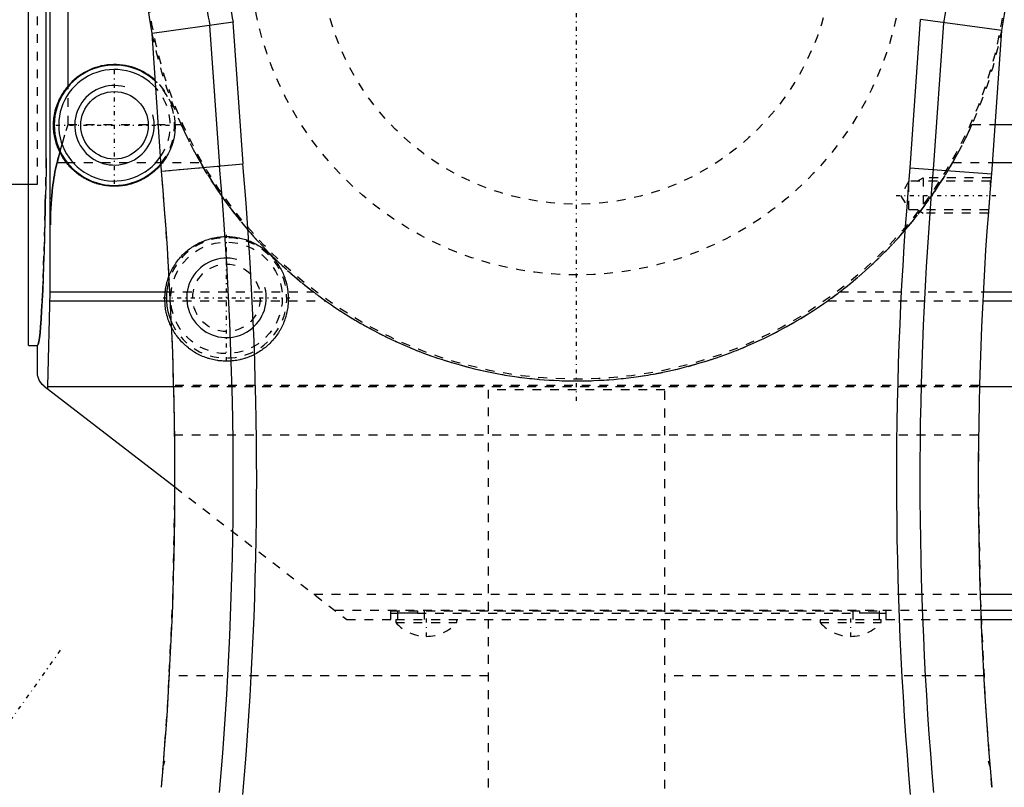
# Model space of a CAD drawing. Extents: x -565 to 216, y -1 to 791.
# Tile 10 of 13: x -163 to -52, y 625 to 712. Entities that reach past the tile are written whole.
import ezdxf

# ---------------------------------------------------------------- set-up
doc = ezdxf.new("R2010")
doc.units = 0
doc.linetypes.add('CENTER', pattern=[1.5, 0.45, -0.5, 0.05, -0.5])
doc.linetypes.add('DASHED', pattern=[2, 1, -1])
for name, color, linetype in [('AM_0', 7, 'CONTINUOUS'), ('AM_10', 7, 'CONTINUOUS'), ('AM_3', 7, 'DASHED'), ('AM_7', 7, 'CENTER')]:
    doc.layers.add(name, color=color, linetype=linetype)

msp = doc.modelspace()

# ---------------------------------------------------------------- linework, layer by layer
at = {"layer": 'AM_0', "color": 7, "linetype": 'CONTINUOUS'}
for p, q in [((-162, 675), (-162, 764.96)), ((-159.61, 763.67), (-159.58, 681.08)), ((-160, 696.2), (-160, 743.8)), ((-157.53, 704.37), (-157.53, 741.16)), ((-62.26, 695.1), (-61.09, 711.88)), ((-51.9, 710.64), (-61.09, 711.88)), ((-138.85, 711.6), (-148.03, 710.32)), ((-140.37, 695.32), (-141.48, 711.22)), ((-137.73, 695.55), (-138.85, 711.6)), ((-59.62, 694.91), (-58.46, 711.51)), ((-146.95, 694.74), (-148.03, 710.32)), ((-53.03, 694.45), (-51.9, 710.64)), ((-52.65, 700), (-25.74, 700)), ((-158.45, 696.88), (-158.76, 695.72)), ((-158.76, 695.72), (-157.73, 695.72)), ((-146.96, 694.74), (-137.73, 695.55)), ((-62.29, 695.1), (-53.03, 694.45)), ((-52.95, 695.72), (-24.51, 695.72)), ((-164, 693.25), (-162, 693.25)), ((-159.58, 681.08), (-159.85, 670.37)), ((-159.58, 681.08), (-146.53, 681.08)), ((-54, 681.08), (-21.69, 681.08)), ((-159.59, 680.08), (-146.57, 680.08)), ((-54.05, 680.08), (-21.24, 680.08)), ((-162, 675), (-161, 675)), ((-161, 671.98), (-161, 675)), ((-160.22, 670.4), (-145.44, 659)), ((-159.85, 670.37), (-145.58, 670.37)), ((-159.85, 670.37), (-159.85, 670.11)), ((-54.42, 670.37), (-22.43, 670.37)), ((-54.35, 646.86), (-43, 646.86)), ((-54.29, 645.05), (-43, 645.05)), ((-54.25, 644), (-44.58, 644))]:
    msp.add_line(p, q, dxfattribs=at)
for points in [[(-158.45, 696.88, 0), (-158.55, 697.08, 0), (-158.72, 697.49, 0), (-158.87, 697.91, 0), (-158.93, 698.13, 0), (-158.99, 698.34, 0), (-159.04, 698.6, 0), (-159.06, 698.67, 0), (-159.07, 698.74, 0), (-159.08, 698.78, 0), (-159.08, 698.81, 0), (-159.09, 698.89, 0), (-159.11, 698.96, 0), (-159.12, 699.03, 0), (-159.13, 699.1, 0), (-159.13, 699.18, 0), (-159.14, 699.21, 0), (-159.14, 699.25, 0), (-159.15, 699.32, 0), (-159.16, 699.4, 0), (-159.16, 699.47, 0), (-159.17, 699.54, 0), (-159.17, 699.62, 0), (-159.17, 699.65, 0), (-159.17, 699.69, 0), (-159.18, 699.76, 0), (-159.18, 699.84, 0), (-159.18, 699.91, 0), (-159.18, 699.99, 0), (-159.18, 700.06, 0), (-159.18, 700.1, 0), (-159.17, 700.13, 0), (-159.17, 700.21, 0), (-159.17, 700.28, 0), (-159.16, 700.35, 0), (-159.16, 700.43, 0), (-159.15, 700.5, 0), (-159.15, 700.54, 0), (-159.15, 700.57, 0), (-159.14, 700.65, 0), (-159.13, 700.72, 0), (-159.13, 700.76, 0), (-159.12, 700.79, 0), (-159.11, 700.87, 0), (-159.1, 700.94, 0), (-159.1, 700.97, 0), (-159.09, 701.01, 0), (-159.08, 701.08, 0), (-159.06, 701.16, 0), (-159.05, 701.23, 0), (-159.04, 701.3, 0), (-159.02, 701.37, 0), (-159.01, 701.41, 0), (-159, 701.45, 0), (-158.99, 701.52, 0), (-158.97, 701.59, 0), (-158.9, 701.84, 0), (-158.76, 702.26, 0), (-158.59, 702.68, 0), (-158.48, 702.91, 0), (-158.45, 702.98, 0), (-158.42, 703.04, 0), (-158.4, 703.08, 0), (-158.38, 703.11, 0), (-158.35, 703.18, 0), (-158.31, 703.24, 0), (-158.29, 703.27, 0), (-158.27, 703.31, 0), (-158.24, 703.37, 0), (-158.2, 703.43, 0), (-158.18, 703.47, 0), (-158.16, 703.5, 0), (-158.12, 703.56, 0), (-158.08, 703.62, 0), (-158.04, 703.69, 0), (-158, 703.75, 0), (-157.96, 703.81, 0), (-157.94, 703.84, 0), (-157.92, 703.87, 0), (-157.87, 703.93, 0), (-157.83, 703.99, 0), (-157.79, 704.05, 0), (-157.74, 704.11, 0), (-157.7, 704.16, 0), (-157.67, 704.19, 0), (-157.65, 704.22, 0), (-157.61, 704.28, 0), (-157.56, 704.34, 0), (-157.53, 704.37, 0)], [(-160, 696.2, 0), (-160.02, 695.13, 0), (-160.06, 693.06, 0), (-160.1, 691.07, 0), (-160.12, 690.12, 0), (-160.14, 689.18, 0), (-160.19, 687.38, 0), (-160.24, 685.69, 0), (-160.29, 684.11, 0), (-160.34, 682.64, 0), (-160.4, 681.28, 0), (-160.43, 680.65, 0), (-160.46, 680.06, 0), (-160.52, 678.95, 0), (-160.58, 677.98, 0), (-160.64, 677.14, 0), (-160.7, 676.44, 0), (-160.77, 675.87, 0), (-160.8, 675.64, 0), (-160.83, 675.44, 0), (-160.9, 675.16, 0), (-160.97, 675.02, 0), (-161, 675, 0)], [(-157.73, 695.72, 0), (-157.86, 695.9, 0), (-158.12, 696.28, 0), (-158.34, 696.68, 0), (-158.45, 696.88, 0)], [(-158.76, 695.72, 0), (-158.8, 695.58, 0), (-158.87, 695.29, 0), (-158.94, 694.97, 0), (-158.98, 694.81, 0), (-159.01, 694.65, 0), (-159.08, 694.3, 0), (-159.14, 693.95, 0), (-159.19, 693.58, 0), (-159.25, 693.19, 0), (-159.29, 692.8, 0), (-159.32, 692.6, 0), (-159.34, 692.4, 0), (-159.38, 691.98, 0), (-159.41, 691.56, 0), (-159.5, 690.03, 0), (-159.53, 688.68, 0)], [(-147, 695.51, 0), (-147.04, 695.47, 0), (-147.11, 695.38, 0), (-147.19, 695.3, 0), (-147.22, 695.25, 0), (-147.26, 695.21, 0), (-147.34, 695.13, 0), (-147.42, 695.05, 0), (-147.5, 694.97, 0), (-147.59, 694.89, 0), (-147.67, 694.81, 0), (-147.71, 694.77, 0), (-147.75, 694.74, 0), (-147.84, 694.66, 0), (-147.93, 694.59, 0), (-148.02, 694.52, 0), (-148.11, 694.45, 0), (-148.2, 694.38, 0), (-148.24, 694.34, 0), (-148.29, 694.31, 0), (-148.38, 694.24, 0), (-148.48, 694.18, 0), (-148.53, 694.15, 0), (-148.57, 694.12, 0), (-148.67, 694.06, 0), (-148.77, 694, 0), (-148.82, 693.97, 0), (-148.87, 693.94, 0), (-148.97, 693.88, 0), (-149.07, 693.83, 0), (-149.17, 693.78, 0), (-149.27, 693.73, 0), (-149.37, 693.68, 0), (-149.42, 693.65, 0), (-149.48, 693.63, 0), (-149.58, 693.58, 0), (-149.69, 693.54, 0), (-149.79, 693.5, 0), (-149.9, 693.46, 0), (-150.01, 693.42, 0), (-150.06, 693.4, 0), (-150.11, 693.38, 0), (-150.22, 693.35, 0), (-150.33, 693.31, 0), (-150.44, 693.28, 0), (-150.55, 693.25, 0), (-150.66, 693.22, 0), (-150.72, 693.21, 0), (-150.77, 693.2, 0), (-150.88, 693.17, 0), (-151, 693.15, 0), (-151.11, 693.13, 0), (-151.22, 693.11, 0), (-151.33, 693.1, 0), (-151.39, 693.09, 0), (-151.45, 693.08, 0), (-151.56, 693.07, 0), (-151.67, 693.06, 0), (-151.79, 693.05, 0), (-151.9, 693.04, 0), (-152.02, 693.04, 0), (-152.07, 693.03, 0), (-152.13, 693.03, 0), (-152.24, 693.03, 0), (-152.36, 693.03, 0), (-152.41, 693.03, 0), (-152.47, 693.03, 0), (-152.59, 693.04, 0), (-152.7, 693.04, 0), (-152.76, 693.05, 0), (-152.81, 693.05, 0), (-152.93, 693.06, 0), (-153.04, 693.07, 0), (-153.15, 693.09, 0), (-153.27, 693.1, 0), (-153.38, 693.12, 0), (-153.44, 693.13, 0), (-153.49, 693.14, 0), (-153.6, 693.16, 0), (-153.72, 693.18, 0), (-153.83, 693.21, 0), (-153.94, 693.23, 0), (-154.05, 693.26, 0), (-154.1, 693.28, 0), (-154.16, 693.29, 0), (-154.27, 693.32, 0), (-154.38, 693.36, 0), (-154.49, 693.39, 0), (-154.59, 693.43, 0), (-154.7, 693.47, 0), (-154.75, 693.49, 0), (-154.81, 693.51, 0), (-154.91, 693.56, 0), (-155.02, 693.6, 0), (-155.12, 693.65, 0), (-155.23, 693.69, 0), (-155.33, 693.74, 0), (-155.38, 693.77, 0), (-155.43, 693.8, 0), (-155.53, 693.85, 0), (-155.63, 693.9, 0), (-155.73, 693.96, 0), (-155.83, 694.02, 0), (-155.93, 694.08, 0), (-155.97, 694.11, 0), (-156.02, 694.14, 0), (-156.12, 694.2, 0), (-156.21, 694.27, 0), (-156.26, 694.3, 0), (-156.3, 694.33, 0), (-156.4, 694.4, 0), (-156.49, 694.47, 0), (-156.53, 694.51, 0), (-156.58, 694.54, 0), (-156.66, 694.61, 0), (-156.75, 694.69, 0), (-156.84, 694.76, 0), (-156.92, 694.84, 0), (-157.01, 694.92, 0), (-157.05, 694.96, 0), (-157.09, 695, 0), (-157.17, 695.08, 0), (-157.25, 695.16, 0), (-157.33, 695.24, 0), (-157.4, 695.33, 0), (-157.48, 695.41, 0), (-157.51, 695.46, 0), (-157.55, 695.5, 0), (-157.62, 695.59, 0), (-157.69, 695.68, 0), (-157.73, 695.72, 0)], [(-146.53, 681.08, 0), (-146.53, 681.13, 0), (-146.52, 681.24, 0), (-146.5, 681.34, 0), (-146.49, 681.39, 0), (-146.49, 681.44, 0), (-146.47, 681.54, 0), (-146.45, 681.64, 0), (-146.43, 681.74, 0), (-146.41, 681.84, 0), (-146.39, 681.95, 0), (-146.38, 682, 0), (-146.36, 682.05, 0), (-146.34, 682.14, 0), (-146.31, 682.24, 0), (-146.28, 682.34, 0), (-146.25, 682.44, 0), (-146.22, 682.54, 0), (-146.21, 682.59, 0), (-146.19, 682.64, 0), (-146.15, 682.73, 0), (-146.12, 682.83, 0), (-146.1, 682.88, 0)], [(-146.57, 680.08, 0), (-146.57, 680.1, 0), (-146.57, 680.15, 0), (-146.58, 680.2, 0), (-146.58, 680.22, 0), (-146.58, 680.24, 0), (-146.58, 680.29, 0), (-146.57, 680.35, 0), (-146.57, 680.4, 0), (-146.57, 680.45, 0), (-146.57, 680.51, 0), (-146.57, 680.54, 0), (-146.57, 680.57, 0), (-146.57, 680.62, 0), (-146.56, 680.68, 0), (-146.56, 680.74, 0), (-146.56, 680.8, 0), (-146.55, 680.86, 0), (-146.55, 680.89, 0), (-146.55, 680.93, 0), (-146.54, 680.99, 0), (-146.54, 681.05, 0), (-146.53, 681.08, 0)], [(-145.81, 677.03, 0), (-145.85, 677.11, 0), (-145.92, 677.27, 0), (-146, 677.43, 0), (-146.03, 677.51, 0), (-146.06, 677.59, 0), (-146.13, 677.76, 0), (-146.19, 677.92, 0), (-146.24, 678.09, 0), (-146.29, 678.26, 0), (-146.34, 678.43, 0), (-146.36, 678.51, 0), (-146.39, 678.6, 0), (-146.42, 678.77, 0), (-146.46, 678.94, 0), (-146.49, 679.12, 0), (-146.51, 679.29, 0), (-146.53, 679.47, 0), (-146.54, 679.55, 0), (-146.55, 679.64, 0), (-146.56, 679.82, 0), (-146.57, 679.99, 0), (-146.57, 680.08, 0)], [(-160.22, 670.4, 0), (-160.45, 670.6, 0), (-160.79, 671.1, 0), (-160.92, 671.43, 0), (-160.95, 671.53, 0), (-160.97, 671.63, 0), (-160.98, 671.68, 0), (-160.98, 671.69, 0), (-160.98, 671.7, 0), (-160.98, 671.72, 0), (-160.98, 671.73, 0), (-160.98, 671.74, 0), (-160.99, 671.76, 0), (-160.99, 671.77, 0), (-160.99, 671.79, 0), (-160.99, 671.81, 0), (-160.99, 671.82, 0), (-160.99, 671.83, 0), (-160.99, 671.84, 0), (-161, 671.86, 0), (-161, 671.87, 0), (-161, 671.88, 0), (-161, 671.89, 0), (-161, 671.89, 0), (-161, 671.89, 0), (-161, 671.89, 0), (-161, 671.89, 0), (-161, 671.9, 0), (-161, 671.9, 0), (-161, 671.9, 0), (-161, 671.91, 0), (-161, 671.91, 0), (-161, 671.91, 0), (-161, 671.91, 0), (-161, 671.91, 0), (-161, 671.92, 0), (-161, 671.92, 0), (-161, 671.92, 0), (-161, 671.92, 0), (-161, 671.93, 0), (-161, 671.93, 0), (-161, 671.93, 0), (-161, 671.93, 0), (-161, 671.93, 0), (-161, 671.94, 0), (-161, 671.94, 0), (-161, 671.94, 0), (-161, 671.94, 0), (-161, 671.95, 0), (-161, 671.95, 0), (-161, 671.95, 0), (-161, 671.95, 0), (-161, 671.96, 0), (-161, 671.96, 0), (-161, 671.96, 0), (-161, 671.96, 0), (-161, 671.96, 0), (-161, 671.97, 0), (-161, 671.97, 0), (-161, 671.97, 0), (-161, 671.97, 0), (-161, 671.98, 0), (-161, 671.98, 0), (-161, 671.98, 0), (-161, 671.98, 0)]]:
    msp.add_polyline3d(points, dxfattribs=at)
msp.add_circle((-152.28, 699.93), 3.82, dxfattribs=at)
for centre, radius, start, end in [((-100, 720), 49, 348.9831, 191.3899), ((-100, 720), 39.75, 186.2666, 192.2058), ((-100, 720), 42.4, 186.772, 191.9449), ((-100, 720), 42.4, 348.4562, 353.228), ((-152.28, 699.93), 6.81, 47.2405, 320.7595), ((-152.28, 699.93), 6.31, 42.1682, 325.8318), ((-152.28, 699.93), 6.87, 47.8206, 139.8212), ((-545.44, 659.88), 406.6, 355, 5), ((-545.44, 659.88), 409.25, 355, 5), ((345.44, 659.88), 409.25, 175.0627, 185), ((-545.44, 659.88), 400, 355, 5), ((345.44, 659.88), 406.6, 175.0566, 185), ((345.44, 659.88), 400, 175.0411, 185), ((-139.6, 680.4), 6.81, 162.1344, 203.6555)]:
    msp.add_arc(centre, radius, start, end, dxfattribs=at)
at = {"layer": 'AM_10', "color": 7, "linetype": 'CONTINUOUS'}
for centre in [(-152.28, 699.93), (-139.6, 680.4)]:
    msp.add_arc(centre, 4.5, 75, 15, dxfattribs=at)
at = {"layer": 'AM_3', "color": 6, "linetype": 'DASHED'}
for p, q in [((-161, 693.25), (-161, 746.75)), ((-161, 693.25), (-161, 746.75)), ((-157.53, 700), (-157.53, 704.37)), ((-157.53, 700), (-144.73, 700)), ((-55.27, 700), (-52.65, 700)), ((-157.73, 695.72), (-142.56, 695.72)), ((-146.96, 694.74), (-140.39, 695.32)), ((-57.44, 695.72), (-52.95, 695.72)), ((-61.46, 693.62), (-60.8, 694)), ((-53.1, 694), (-60.8, 694)), ((-60.8, 694), (-60.8, 690)), ((-162, 693.25), (-161, 693.25)), ((-62.4, 693.62), (-63.34, 692)), ((-53.18, 693.62), (-62.4, 693.62)), ((-62.4, 690.38), (-62.4, 693.62)), ((-53.13, 693.67), (-53.4, 690.38)), ((-53.13, 693.67), (-53.18, 693.62)), ((-53.18, 693.1), (-53.18, 693.62)), ((-63.34, 692), (-62.4, 690.38)), ((-62.4, 690.38), (-53.4, 690.38)), ((-61.46, 690.38), (-60.8, 690)), ((-53.43, 690), (-60.8, 690)), ((-146.53, 681.08), (-129.77, 681.08)), ((-70.23, 681.08), (-54, 681.08)), ((-146.57, 680.08), (-128.42, 680.08)), ((-71.58, 680.08), (-54.05, 680.08)), ((-54.42, 670.5), (-145.58, 670.5)), ((-145.58, 670.37), (-54.42, 670.37)), ((-90, 670), (-110, 670)), ((-110, 670), (-110, 618.88)), ((-90, 618.88), (-90, 670)), ((-54.53, 664.88), (-145.47, 664.88)), ((-145.44, 659), (-126, 644)), ((-129.71, 646.86), (-54.35, 646.86)), ((-127.36, 645.05), (-54.29, 645.05)), ((-121, 644), (-121, 645)), ((-121, 645), (-65, 645)), ((-120.25, 645), (-120.25, 644)), ((-118, 645), (-118, 644.73)), ((-117.25, 645), (-117.25, 644)), ((-68.75, 645), (-68.75, 644)), ((-68, 645), (-68, 644.73)), ((-65.75, 645), (-65.75, 644)), ((-65, 645), (-65, 644)), ((-126, 644), (-121, 644)), ((-120.45, 644), (-120.45, 643.66)), ((-120.45, 644), (-65.55, 644)), ((-118, 644.73), (-68, 644.73)), ((-113.55, 643.66), (-113.55, 644)), ((-72.45, 644), (-72.45, 643.66)), ((-65.55, 643.66), (-65.55, 644)), ((-65, 644), (-54.25, 644)), ((-120.45, 643.66), (-113.55, 643.66)), ((-72.45, 643.66), (-65.55, 643.66)), ((-110, 637.64), (-146.06, 637.64)), ((-53.94, 637.64), (-90, 637.64)), ((-146.96, 625.02), (-146.71, 628.01)), ((-146.6, 627.93), (-146.76, 627.44)), ((-146.6, 627.93), (-146.71, 628.01)), ((-146.71, 627.99), (-146.6, 627.93)), ((-53.4, 627.93), (-53.29, 628.01)), ((-53.4, 627.93), (-53.29, 627.99)), ((-53.24, 627.44), (-53.4, 627.93)), ((-53.29, 628.01), (-53.04, 625.02))]:
    msp.add_line(p, q, dxfattribs=at)
for points in [[(-158.76, 695.72, 0), (-158.73, 695.84, 0), (-158.67, 696.08, 0), (-158.6, 696.31, 0), (-158.57, 696.43, 0), (-158.54, 696.55, 0), (-158.47, 696.8, 0), (-158.41, 697.04, 0), (-158.16, 697.89, 0), (-157.74, 699.32, 0), (-157.53, 700, 0)], [(-145.41, 700, 0), (-145.41, 699.88, 0), (-145.41, 699.63, 0), (-145.43, 699.38, 0), (-145.44, 699.26, 0), (-145.45, 699.13, 0), (-145.49, 698.88, 0), (-145.53, 698.63, 0), (-145.58, 698.38, 0), (-145.65, 698.13, 0), (-145.72, 697.88, 0), (-145.76, 697.75, 0), (-145.8, 697.63, 0), (-145.89, 697.39, 0), (-145.99, 697.15, 0), (-146.1, 696.92, 0), (-146.21, 696.69, 0), (-146.34, 696.46, 0), (-146.4, 696.35, 0), (-146.47, 696.24, 0), (-146.61, 696.03, 0), (-146.76, 695.82, 0), (-146.83, 695.72, 0)], [(-144.73, 700, 0), (-144.4, 699.28, 0), (-143.71, 697.85, 0), (-142.96, 696.43, 0), (-142.56, 695.72, 0)], [(-57.44, 695.72, 0), (-57.04, 696.43, 0), (-56.29, 697.85, 0), (-55.6, 699.28, 0), (-55.27, 700, 0)], [(-161, 675, 0), (-160.97, 675.02, 0), (-160.9, 675.16, 0), (-160.83, 675.44, 0), (-160.8, 675.64, 0), (-160.77, 675.87, 0), (-160.7, 676.44, 0), (-160.64, 677.14, 0), (-160.58, 677.98, 0), (-160.52, 678.95, 0), (-160.46, 680.06, 0), (-160.43, 680.65, 0), (-160.4, 681.28, 0), (-160.34, 682.64, 0), (-160.29, 684.11, 0), (-160.24, 685.69, 0), (-160.19, 687.38, 0), (-160.14, 689.18, 0), (-160.12, 690.12, 0), (-160.1, 691.07, 0), (-160.06, 693.06, 0), (-160.02, 695.13, 0), (-160, 696.2, 0)], [(-159.53, 688.68, 0), (-159.5, 690.03, 0), (-159.41, 691.56, 0), (-159.38, 691.98, 0), (-159.34, 692.4, 0), (-159.32, 692.6, 0), (-159.29, 692.8, 0), (-159.25, 693.19, 0), (-159.19, 693.58, 0), (-159.14, 693.95, 0), (-159.08, 694.3, 0), (-159.01, 694.65, 0), (-158.98, 694.81, 0), (-158.94, 694.97, 0), (-158.87, 695.29, 0), (-158.8, 695.58, 0), (-158.76, 695.72, 0)], [(-146.83, 695.72, 0), (-146.86, 695.69, 0), (-146.91, 695.62, 0), (-146.97, 695.55, 0), (-147, 695.51, 0)], [(-142.56, 695.72, 0), (-142.29, 695.25, 0), (-141.73, 694.32, 0), (-141.15, 693.4, 0), (-140.85, 692.94, 0), (-140.55, 692.49, 0), (-139.93, 691.6, 0), (-139.29, 690.72, 0), (-138.63, 689.86, 0), (-137.95, 689.01, 0), (-137.26, 688.17, 0), (-136.9, 687.76, 0), (-136.54, 687.35, 0), (-135.81, 686.55, 0), (-135.06, 685.77, 0), (-134.29, 685, 0), (-133.5, 684.24, 0), (-132.7, 683.51, 0), (-132.3, 683.15, 0), (-131.88, 682.79, 0), (-131.05, 682.09, 0), (-130.2, 681.42, 0), (-129.77, 681.08, 0)], [(-70.23, 681.08, 0), (-69.8, 681.42, 0), (-68.95, 682.09, 0), (-68.12, 682.79, 0), (-67.7, 683.15, 0), (-67.3, 683.51, 0), (-66.5, 684.24, 0), (-65.71, 685, 0), (-64.94, 685.77, 0), (-64.19, 686.55, 0), (-63.46, 687.35, 0), (-63.1, 687.76, 0), (-62.74, 688.17, 0), (-62.05, 689.01, 0), (-61.37, 689.86, 0), (-60.71, 690.72, 0), (-60.07, 691.6, 0), (-59.45, 692.49, 0), (-59.15, 692.94, 0), (-58.85, 693.4, 0), (-58.27, 694.32, 0), (-57.71, 695.25, 0), (-57.44, 695.72, 0)], [(-146.1, 682.88, 0), (-146.07, 682.96, 0), (-146, 683.12, 0), (-145.93, 683.28, 0), (-145.9, 683.35, 0), (-145.86, 683.43, 0), (-145.78, 683.59, 0), (-145.7, 683.74, 0), (-145.61, 683.89, 0), (-145.53, 684.03, 0), (-145.43, 684.18, 0), (-145.39, 684.25, 0), (-145.34, 684.32, 0), (-145.24, 684.46, 0), (-145.13, 684.6, 0), (-145.03, 684.74, 0), (-144.92, 684.87, 0), (-144.8, 685, 0), (-144.75, 685.06, 0), (-144.69, 685.13, 0), (-144.57, 685.25, 0), (-144.45, 685.37, 0), (-144.38, 685.43, 0), (-144.32, 685.49, 0), (-144.19, 685.61, 0), (-144.06, 685.72, 0), (-144, 685.77, 0), (-143.93, 685.83, 0), (-143.79, 685.93, 0), (-143.65, 686.03, 0), (-143.51, 686.13, 0), (-143.37, 686.23, 0), (-143.22, 686.32, 0), (-143.15, 686.36, 0), (-143.07, 686.41, 0), (-142.92, 686.49, 0), (-142.77, 686.57, 0), (-142.62, 686.65, 0), (-142.46, 686.72, 0), (-142.3, 686.79, 0), (-142.22, 686.82, 0), (-142.14, 686.85, 0), (-141.98, 686.91, 0), (-141.82, 686.97, 0), (-141.66, 687.02, 0), (-141.49, 687.07, 0), (-141.32, 687.12, 0), (-141.24, 687.14, 0), (-141.16, 687.16, 0), (-140.99, 687.2, 0), (-140.82, 687.23, 0), (-140.65, 687.26, 0), (-140.48, 687.28, 0), (-140.31, 687.3, 0), (-140.22, 687.31, 0), (-140.14, 687.31, 0), (-139.96, 687.33, 0), (-139.79, 687.33, 0), (-139.62, 687.34, 0), (-139.45, 687.33, 0), (-139.27, 687.33, 0), (-139.19, 687.32, 0), (-139.1, 687.32, 0), (-138.93, 687.3, 0), (-138.76, 687.28, 0), (-138.67, 687.27, 0), (-138.59, 687.26, 0), (-138.42, 687.23, 0), (-138.25, 687.2, 0), (-138.16, 687.19, 0), (-138.08, 687.17, 0), (-137.91, 687.13, 0), (-137.75, 687.08, 0), (-137.58, 687.04, 0), (-137.42, 686.99, 0), (-137.25, 686.93, 0), (-137.17, 686.9, 0), (-137.09, 686.87, 0), (-136.93, 686.81, 0), (-136.77, 686.74, 0), (-136.62, 686.67, 0), (-136.46, 686.59, 0), (-136.31, 686.51, 0), (-136.23, 686.47, 0), (-136.16, 686.43, 0), (-136.01, 686.34, 0), (-135.86, 686.25, 0), (-135.72, 686.16, 0), (-135.58, 686.06, 0), (-135.44, 685.96, 0), (-135.37, 685.91, 0), (-135.3, 685.85, 0), (-135.17, 685.74, 0), (-135.03, 685.63, 0), (-134.9, 685.52, 0), (-134.78, 685.4, 0), (-134.66, 685.28, 0), (-134.6, 685.22, 0), (-134.54, 685.16, 0), (-134.42, 685.03, 0), (-134.31, 684.9, 0), (-134.19, 684.77, 0), (-134.09, 684.63, 0), (-133.98, 684.5, 0), (-133.93, 684.43, 0), (-133.88, 684.36, 0), (-133.79, 684.21, 0), (-133.69, 684.07, 0), (-133.65, 684, 0), (-133.6, 683.92, 0), (-133.52, 683.77, 0), (-133.43, 683.62, 0), (-133.39, 683.55, 0), (-133.36, 683.47, 0), (-133.28, 683.31, 0), (-133.21, 683.16, 0), (-133.14, 683, 0), (-133.08, 682.84, 0), (-133.02, 682.68, 0), (-132.99, 682.59, 0), (-132.97, 682.51, 0), (-132.91, 682.35, 0), (-132.87, 682.18, 0), (-132.82, 682.02, 0), (-132.79, 681.85, 0), (-132.75, 681.68, 0), (-132.74, 681.59, 0), (-132.72, 681.51, 0), (-132.69, 681.34, 0), (-132.67, 681.17, 0), (-132.66, 681.08, 0)], [(-132.66, 681.08, 0), (-132.66, 681.05, 0), (-132.65, 680.99, 0), (-132.65, 680.93, 0), (-132.65, 680.89, 0), (-132.64, 680.86, 0), (-132.64, 680.8, 0), (-132.63, 680.74, 0), (-132.63, 680.68, 0), (-132.63, 680.62, 0), (-132.63, 680.57, 0), (-132.63, 680.54, 0), (-132.62, 680.51, 0), (-132.62, 680.45, 0), (-132.62, 680.4, 0), (-132.62, 680.35, 0), (-132.62, 680.29, 0), (-132.62, 680.24, 0), (-132.62, 680.22, 0), (-132.62, 680.2, 0), (-132.62, 680.15, 0), (-132.62, 680.1, 0), (-132.62, 680.08, 0)], [(-129.77, 681.08, 0), (-129.73, 681.05, 0), (-129.66, 680.99, 0), (-129.58, 680.93, 0), (-129.54, 680.9, 0), (-129.5, 680.87, 0), (-129.42, 680.81, 0), (-129.34, 680.76, 0), (-129.26, 680.7, 0), (-129.19, 680.64, 0), (-129.11, 680.58, 0), (-129.07, 680.55, 0), (-129.03, 680.53, 0), (-128.96, 680.47, 0), (-128.88, 680.42, 0), (-128.81, 680.36, 0), (-128.73, 680.31, 0), (-128.66, 680.26, 0), (-128.62, 680.23, 0), (-128.59, 680.2, 0), (-128.52, 680.15, 0), (-128.45, 680.11, 0), (-128.42, 680.08, 0)], [(-71.58, 680.08, 0), (-71.55, 680.11, 0), (-71.48, 680.15, 0), (-71.41, 680.2, 0), (-71.38, 680.23, 0), (-71.34, 680.26, 0), (-71.27, 680.31, 0), (-71.19, 680.36, 0), (-71.12, 680.42, 0), (-71.04, 680.47, 0), (-70.97, 680.53, 0), (-70.93, 680.55, 0), (-70.89, 680.58, 0), (-70.81, 680.64, 0), (-70.74, 680.7, 0), (-70.66, 680.76, 0), (-70.58, 680.81, 0), (-70.5, 680.87, 0), (-70.46, 680.9, 0), (-70.42, 680.93, 0), (-70.34, 680.99, 0), (-70.27, 681.05, 0), (-70.23, 681.08, 0)], [(-132.62, 680.08, 0), (-132.62, 680, 0), (-132.63, 679.83, 0), (-132.64, 679.65, 0), (-132.65, 679.57, 0), (-132.66, 679.48, 0), (-132.68, 679.31, 0), (-132.7, 679.14, 0), (-132.73, 678.98, 0), (-132.76, 678.81, 0), (-132.8, 678.64, 0), (-132.82, 678.56, 0), (-132.84, 678.47, 0), (-132.89, 678.31, 0), (-132.94, 678.14, 0), (-132.99, 677.98, 0), (-133.04, 677.82, 0), (-133.11, 677.66, 0), (-133.14, 677.58, 0), (-133.17, 677.5, 0), (-133.24, 677.35, 0), (-133.31, 677.19, 0), (-133.35, 677.11, 0), (-133.39, 677.04, 0), (-133.47, 676.89, 0), (-133.55, 676.74, 0), (-133.59, 676.66, 0), (-133.64, 676.59, 0), (-133.73, 676.44, 0), (-133.82, 676.3, 0), (-133.92, 676.16, 0), (-134.02, 676.02, 0), (-134.13, 675.89, 0), (-134.18, 675.82, 0), (-134.23, 675.75, 0), (-134.34, 675.62, 0), (-134.46, 675.5, 0), (-134.58, 675.37, 0), (-134.7, 675.25, 0), (-134.82, 675.13, 0), (-134.88, 675.07, 0), (-134.95, 675.02, 0), (-135.07, 674.9, 0), (-135.21, 674.79, 0), (-135.34, 674.69, 0), (-135.48, 674.58, 0), (-135.62, 674.49, 0), (-135.69, 674.44, 0), (-135.76, 674.39, 0), (-135.9, 674.3, 0), (-136.05, 674.21, 0), (-136.2, 674.12, 0), (-136.35, 674.04, 0), (-136.5, 673.96, 0), (-136.58, 673.93, 0), (-136.65, 673.89, 0), (-136.81, 673.82, 0), (-136.97, 673.75, 0), (-137.13, 673.69, 0), (-137.29, 673.63, 0), (-137.45, 673.58, 0), (-137.53, 673.55, 0), (-137.61, 673.53, 0), (-137.78, 673.48, 0), (-137.94, 673.44, 0), (-138.03, 673.42, 0), (-138.11, 673.4, 0), (-138.28, 673.36, 0), (-138.45, 673.33, 0), (-138.53, 673.32, 0), (-138.62, 673.31, 0), (-138.78, 673.28, 0), (-138.95, 673.27, 0), (-139.13, 673.25, 0), (-139.3, 673.24, 0), (-139.47, 673.24, 0), (-139.55, 673.24, 0), (-139.64, 673.24, 0), (-139.81, 673.24, 0), (-139.98, 673.25, 0), (-140.15, 673.26, 0), (-140.32, 673.27, 0), (-140.49, 673.29, 0), (-140.58, 673.31, 0), (-140.66, 673.32, 0), (-140.83, 673.35, 0), (-141, 673.38, 0), (-141.16, 673.42, 0), (-141.33, 673.46, 0), (-141.5, 673.5, 0), (-141.58, 673.52, 0), (-141.66, 673.55, 0), (-141.82, 673.6, 0), (-141.98, 673.66, 0), (-142.14, 673.72, 0), (-142.3, 673.78, 0), (-142.46, 673.85, 0), (-142.54, 673.89, 0), (-142.62, 673.92, 0), (-142.77, 674, 0), (-142.92, 674.08, 0), (-143.07, 674.16, 0), (-143.22, 674.25, 0), (-143.36, 674.34, 0), (-143.43, 674.39, 0), (-143.5, 674.43, 0), (-143.65, 674.53, 0), (-143.78, 674.63, 0), (-143.85, 674.68, 0), (-143.92, 674.74, 0), (-144.05, 674.84, 0), (-144.18, 674.96, 0), (-144.25, 675.01, 0), (-144.31, 675.07, 0), (-144.44, 675.19, 0), (-144.56, 675.31, 0), (-144.68, 675.43, 0), (-144.79, 675.56, 0), (-144.9, 675.68, 0), (-144.96, 675.75, 0), (-145.01, 675.82, 0), (-145.12, 675.95, 0), (-145.22, 676.09, 0), (-145.32, 676.23, 0), (-145.42, 676.37, 0), (-145.51, 676.51, 0), (-145.56, 676.58, 0), (-145.6, 676.66, 0), (-145.69, 676.81, 0), (-145.77, 676.96, 0), (-145.81, 677.03, 0)], [(-128.42, 680.08, 0), (-128.19, 679.92, 0), (-127.73, 679.6, 0), (-127.26, 679.28, 0), (-127.03, 679.13, 0), (-126.79, 678.97, 0), (-126.32, 678.67, 0), (-125.85, 678.37, 0), (-125.37, 678.08, 0), (-124.89, 677.79, 0), (-124.4, 677.51, 0), (-124.16, 677.37, 0), (-123.91, 677.23, 0), (-123.42, 676.96, 0), (-122.93, 676.69, 0), (-122.43, 676.43, 0), (-121.93, 676.18, 0), (-121.43, 675.93, 0), (-121.17, 675.81, 0), (-120.92, 675.69, 0), (-120.41, 675.45, 0), (-119.9, 675.22, 0), (-119.64, 675.11, 0), (-119.38, 675, 0), (-118.87, 674.78, 0), (-118.35, 674.56, 0), (-118.09, 674.46, 0), (-117.83, 674.36, 0), (-117.3, 674.16, 0), (-116.78, 673.96, 0), (-116.25, 673.77, 0), (-115.72, 673.59, 0), (-115.18, 673.41, 0), (-114.92, 673.33, 0), (-114.65, 673.24, 0), (-114.11, 673.08, 0), (-113.57, 672.92, 0), (-113.03, 672.77, 0), (-112.49, 672.62, 0), (-111.95, 672.48, 0), (-111.68, 672.41, 0), (-111.4, 672.35, 0), (-110.86, 672.22, 0), (-110.31, 672.1, 0), (-109.76, 671.98, 0), (-109.21, 671.87, 0), (-108.66, 671.77, 0), (-108.38, 671.72, 0), (-108.1, 671.67, 0), (-107.55, 671.58, 0), (-106.99, 671.5, 0), (-106.44, 671.42, 0), (-105.88, 671.35, 0), (-105.32, 671.29, 0), (-105.04, 671.26, 0), (-104.76, 671.23, 0), (-104.21, 671.18, 0), (-103.65, 671.14, 0), (-103.09, 671.1, 0), (-102.53, 671.07, 0), (-101.96, 671.04, 0), (-101.68, 671.03, 0), (-101.4, 671.02, 0), (-100.84, 671.01, 0), (-100.28, 671, 0), (-100, 671, 0), (-99.72, 671, 0), (-99.16, 671.01, 0), (-98.6, 671.02, 0), (-98.32, 671.03, 0), (-98.04, 671.04, 0), (-97.47, 671.07, 0), (-96.91, 671.1, 0), (-96.35, 671.14, 0), (-95.79, 671.18, 0), (-95.24, 671.23, 0), (-94.96, 671.26, 0), (-94.68, 671.29, 0), (-94.12, 671.35, 0), (-93.56, 671.42, 0), (-93.01, 671.5, 0), (-92.45, 671.58, 0), (-91.9, 671.67, 0), (-91.62, 671.72, 0), (-91.34, 671.77, 0), (-90.79, 671.87, 0), (-90.24, 671.98, 0), (-89.69, 672.1, 0), (-89.14, 672.22, 0), (-88.6, 672.35, 0), (-88.32, 672.41, 0), (-88.05, 672.48, 0), (-87.51, 672.62, 0), (-86.97, 672.77, 0), (-86.43, 672.92, 0), (-85.89, 673.08, 0), (-85.35, 673.24, 0), (-85.08, 673.33, 0), (-84.82, 673.41, 0), (-84.28, 673.59, 0), (-83.75, 673.77, 0), (-83.22, 673.96, 0), (-82.7, 674.16, 0), (-82.17, 674.36, 0), (-81.91, 674.46, 0), (-81.65, 674.56, 0), (-81.13, 674.78, 0), (-80.62, 675, 0), (-80.36, 675.11, 0), (-80.1, 675.22, 0), (-79.59, 675.45, 0), (-79.08, 675.69, 0), (-78.83, 675.81, 0), (-78.57, 675.93, 0), (-78.07, 676.18, 0), (-77.57, 676.43, 0), (-77.07, 676.69, 0), (-76.58, 676.96, 0), (-76.09, 677.23, 0), (-75.84, 677.37, 0), (-75.6, 677.51, 0), (-75.11, 677.79, 0), (-74.63, 678.08, 0), (-74.15, 678.37, 0), (-73.68, 678.67, 0), (-73.21, 678.97, 0), (-72.97, 679.13, 0), (-72.74, 679.28, 0), (-72.27, 679.6, 0), (-71.81, 679.92, 0), (-71.58, 680.08, 0)], [(-146.71, 627.99, 0), (-146.27, 634.13, 0), (-145.67, 646.42, 0), (-145.44, 658.73, 0), (-145.47, 664.88, 0)], [(-54.53, 664.88, 0), (-54.56, 658.73, 0), (-54.33, 646.42, 0), (-53.73, 634.13, 0), (-53.29, 627.99, 0)], [(-118, 644.73, 0), (-118.02, 644.73, 0), (-118.07, 644.73, 0), (-118.11, 644.73, 0), (-118.13, 644.73, 0), (-118.15, 644.73, 0), (-118.2, 644.73, 0), (-118.24, 644.73, 0), (-118.28, 644.73, 0), (-118.33, 644.73, 0), (-118.37, 644.73, 0), (-118.39, 644.73, 0), (-118.41, 644.73, 0), (-118.46, 644.73, 0), (-118.5, 644.73, 0), (-118.54, 644.73, 0), (-118.59, 644.73, 0), (-118.63, 644.73, 0), (-118.65, 644.73, 0), (-118.67, 644.73, 0), (-118.71, 644.73, 0), (-118.76, 644.73, 0), (-118.78, 644.73, 0), (-118.8, 644.73, 0), (-118.84, 644.73, 0), (-118.88, 644.73, 0), (-118.9, 644.73, 0), (-118.92, 644.73, 0), (-118.96, 644.73, 0), (-119.01, 644.73, 0), (-119.05, 644.73, 0), (-119.09, 644.73, 0), (-119.13, 644.73, 0), (-119.15, 644.73, 0), (-119.17, 644.73, 0), (-119.21, 644.73, 0), (-119.25, 644.73, 0), (-119.29, 644.73, 0), (-119.33, 644.73, 0), (-119.37, 644.72, 0), (-119.39, 644.72, 0), (-119.4, 644.72, 0), (-119.44, 644.72, 0), (-119.48, 644.72, 0), (-119.52, 644.72, 0), (-119.56, 644.72, 0), (-119.59, 644.72, 0), (-119.61, 644.72, 0), (-119.63, 644.72, 0), (-119.67, 644.72, 0), (-119.7, 644.72, 0), (-119.74, 644.72, 0), (-119.77, 644.72, 0), (-119.81, 644.72, 0), (-119.83, 644.72, 0), (-119.84, 644.72, 0), (-119.88, 644.72, 0), (-119.91, 644.72, 0), (-119.95, 644.71, 0), (-119.98, 644.71, 0), (-120.01, 644.71, 0), (-120.03, 644.71, 0), (-120.04, 644.71, 0), (-120.07, 644.71, 0), (-120.11, 644.71, 0), (-120.12, 644.71, 0), (-120.14, 644.71, 0), (-120.17, 644.71, 0), (-120.2, 644.71, 0), (-120.21, 644.71, 0), (-120.23, 644.71, 0), (-120.26, 644.71, 0), (-120.28, 644.71, 0), (-120.31, 644.7, 0), (-120.34, 644.7, 0), (-120.37, 644.7, 0), (-120.38, 644.7, 0), (-120.39, 644.7, 0), (-120.42, 644.7, 0), (-120.44, 644.7, 0), (-120.47, 644.7, 0), (-120.49, 644.7, 0), (-120.52, 644.7, 0), (-120.53, 644.7, 0), (-120.54, 644.7, 0), (-120.56, 644.7, 0), (-120.59, 644.69, 0), (-120.61, 644.69, 0), (-120.63, 644.69, 0), (-120.65, 644.69, 0), (-120.66, 644.69, 0), (-120.67, 644.69, 0), (-120.69, 644.69, 0), (-120.71, 644.69, 0), (-120.73, 644.69, 0), (-120.75, 644.69, 0), (-120.76, 644.69, 0), (-120.77, 644.68, 0), (-120.78, 644.68, 0), (-120.8, 644.68, 0), (-120.81, 644.68, 0), (-120.83, 644.68, 0), (-120.84, 644.68, 0), (-120.85, 644.68, 0), (-120.86, 644.68, 0), (-120.87, 644.68, 0), (-120.88, 644.68, 0), (-120.89, 644.68, 0), (-120.9, 644.67, 0), (-120.9, 644.67, 0), (-120.91, 644.67, 0), (-120.92, 644.67, 0), (-120.93, 644.67, 0), (-120.93, 644.67, 0), (-120.94, 644.67, 0), (-120.95, 644.67, 0), (-120.96, 644.67, 0), (-120.97, 644.67, 0), (-120.97, 644.67, 0), (-120.97, 644.66, 0), (-120.98, 644.66, 0), (-120.98, 644.66, 0), (-120.99, 644.66, 0), (-120.99, 644.66, 0), (-120.99, 644.66, 0), (-121, 644.66, 0), (-121, 644.66, 0), (-121, 644.66, 0), (-121, 644.66, 0), (-121, 644.66, 0), (-121, 644.65, 0)], [(-65, 644.65, 0), (-65, 644.66, 0), (-65, 644.66, 0), (-65, 644.66, 0), (-65, 644.66, 0), (-65, 644.66, 0), (-65.01, 644.66, 0), (-65.01, 644.66, 0), (-65.01, 644.66, 0), (-65.02, 644.66, 0), (-65.02, 644.66, 0), (-65.03, 644.66, 0), (-65.03, 644.67, 0), (-65.03, 644.67, 0), (-65.04, 644.67, 0), (-65.05, 644.67, 0), (-65.06, 644.67, 0), (-65.07, 644.67, 0), (-65.07, 644.67, 0), (-65.08, 644.67, 0), (-65.09, 644.67, 0), (-65.1, 644.67, 0), (-65.1, 644.67, 0), (-65.11, 644.68, 0), (-65.12, 644.68, 0), (-65.13, 644.68, 0), (-65.14, 644.68, 0), (-65.15, 644.68, 0), (-65.16, 644.68, 0), (-65.17, 644.68, 0), (-65.19, 644.68, 0), (-65.2, 644.68, 0), (-65.22, 644.68, 0), (-65.23, 644.68, 0), (-65.24, 644.69, 0), (-65.25, 644.69, 0), (-65.27, 644.69, 0), (-65.29, 644.69, 0), (-65.31, 644.69, 0), (-65.33, 644.69, 0), (-65.34, 644.69, 0), (-65.35, 644.69, 0), (-65.37, 644.69, 0), (-65.39, 644.69, 0), (-65.41, 644.69, 0), (-65.44, 644.7, 0), (-65.46, 644.7, 0), (-65.47, 644.7, 0), (-65.48, 644.7, 0), (-65.51, 644.7, 0), (-65.53, 644.7, 0), (-65.56, 644.7, 0), (-65.58, 644.7, 0), (-65.61, 644.7, 0), (-65.62, 644.7, 0), (-65.63, 644.7, 0), (-65.66, 644.7, 0), (-65.69, 644.7, 0), (-65.72, 644.71, 0), (-65.74, 644.71, 0), (-65.77, 644.71, 0), (-65.79, 644.71, 0), (-65.8, 644.71, 0), (-65.83, 644.71, 0), (-65.86, 644.71, 0), (-65.88, 644.71, 0), (-65.89, 644.71, 0), (-65.93, 644.71, 0), (-65.96, 644.71, 0), (-65.97, 644.71, 0), (-65.99, 644.71, 0), (-66.02, 644.71, 0), (-66.05, 644.71, 0), (-66.09, 644.72, 0), (-66.12, 644.72, 0), (-66.16, 644.72, 0), (-66.17, 644.72, 0), (-66.19, 644.72, 0), (-66.23, 644.72, 0), (-66.26, 644.72, 0), (-66.3, 644.72, 0), (-66.33, 644.72, 0), (-66.37, 644.72, 0), (-66.39, 644.72, 0), (-66.41, 644.72, 0), (-66.44, 644.72, 0), (-66.48, 644.72, 0), (-66.52, 644.72, 0), (-66.56, 644.72, 0), (-66.6, 644.72, 0), (-66.61, 644.72, 0), (-66.63, 644.72, 0), (-66.67, 644.73, 0), (-66.71, 644.73, 0), (-66.75, 644.73, 0), (-66.79, 644.73, 0), (-66.83, 644.73, 0), (-66.85, 644.73, 0), (-66.87, 644.73, 0), (-66.91, 644.73, 0), (-66.95, 644.73, 0), (-66.99, 644.73, 0), (-67.04, 644.73, 0), (-67.08, 644.73, 0), (-67.1, 644.73, 0), (-67.12, 644.73, 0), (-67.16, 644.73, 0), (-67.2, 644.73, 0), (-67.22, 644.73, 0), (-67.24, 644.73, 0), (-67.29, 644.73, 0), (-67.33, 644.73, 0), (-67.35, 644.73, 0), (-67.37, 644.73, 0), (-67.41, 644.73, 0), (-67.46, 644.73, 0), (-67.5, 644.73, 0), (-67.54, 644.73, 0), (-67.59, 644.73, 0), (-67.61, 644.73, 0), (-67.63, 644.73, 0), (-67.67, 644.73, 0), (-67.72, 644.73, 0), (-67.76, 644.73, 0), (-67.8, 644.73, 0), (-67.85, 644.73, 0), (-67.87, 644.73, 0), (-67.89, 644.73, 0), (-67.93, 644.73, 0), (-67.98, 644.73, 0), (-68, 644.73, 0)]]:
    msp.add_polyline3d(points, dxfattribs=at)
for centre, radius in [((-100, 720), 48.8), ((-100, 720), 37), ((-100, 720), 37), ((-100, 720), 29), ((-139.6, 680.4), 6.31), ((-139.6, 680.4), 3.82)]:
    msp.add_circle(centre, radius, dxfattribs=at)
for centre, radius, start, end in [((-100, 720), 49, 191.3899, 348.9831), ((-152.28, 699.93), 6.87, 0.5718, 47.8206), ((-152.28, 699.93), 6.81, 320.7595, 47.2405), ((-152.28, 699.93), 6.31, 325.8318, 42.1682), ((-545.44, 659.88), 400, 0.7164, 5), ((-139.6, 680.4), 6.81, 203.6555, 162.1344), ((-117, 646.7), 4.6, 221.3662, 269.9713), ((-117, 646.7), 4.6, 270.0287, 318.6338), ((-69, 646.7), 4.6, 221.3662, 269.9713), ((-69, 646.7), 4.6, 270.0287, 318.6338)]:
    msp.add_arc(centre, radius, start, end, dxfattribs=at)
at = {"layer": 'AM_7', "color": 4, "linetype": 'CENTER'}
for p, q in [((-100, 668.76), (-100, 771.24)), ((-152.28, 693.31), (-152.28, 706.56)), ((-158.9, 699.93), (-145.66, 699.93)), ((-63.86, 692), (-52.27, 692)), ((-139.6, 673.25), (-139.6, 687.55)), ((-146.75, 680.4), (-132.45, 680.4)), ((-117, 644.1), (-117, 642)), ((-69, 644.1), (-69, 642)), ((-204.53, 575.79), (-158.25, 640.69))]:
    msp.add_line(p, q, dxfattribs=at)

doc.saveas('drawing.dxf')
